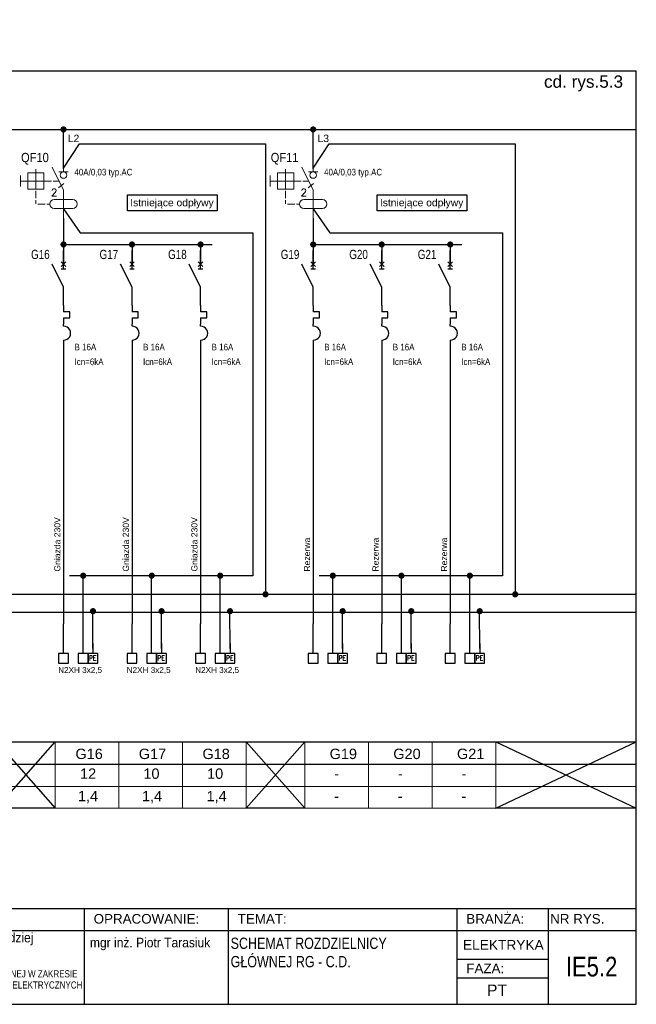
# Model space of a CAD drawing. Header units: millimetres. Extents: x 83969 to 164243, y -22860 to 4849.
# Tile 12 of 116: x 163559 to 163609, y -22670 to -22590. Entities that reach past the tile are written whole.
import ezdxf
from ezdxf.enums import TextEntityAlignment as Align

# ---------------------------------------------------------------- set-up
doc = ezdxf.new("R2010")
doc.units = ezdxf.units.MM
doc.linetypes.add('DASHED', pattern=[19.05, 12.7, -6.35])
doc.layers.get('0').update_dxf_attribs({"color": 251, "lineweight": 0})
for name, color, linetype in [('! GB N', 5, 'Continuous'), ('! GB Odbiory', 7, 'Continuous'), ('! GB Opis', 7, 'Continuous'), ('! GB PE', 96, 'Continuous'), ('! GB Przewody', 7, 'Continuous'), ('! GB Zabezpieczenia', 7, 'Continuous'), ('!TABELKA', 7, 'Continuous'), ('1', 7, 'Continuous'), ('2DE_TXTART', 7, 'Continuous'), ('2DE_TXTCAR', 7, 'Continuous'), ('2DE_TXTFUN', 7, 'Continuous'), ('2DE_TXTLNK', 7, 'Continuous'), ('2DE_TXTMAN', 7, 'Continuous'), ('2DE_TXTNUM', 7, 'Continuous'), ('2DE_TXTORD', 7, 'Continuous'), ('2DE_TXTOTH', 7, 'Continuous'), ('2DE_TXTPFN', 7, 'Continuous'), ('2DE_TXTPIN', 7, 'Continuous'), ('B_strefy', 253, 'Continuous'), ('ROZDZIELNICE', 7, 'Continuous')]:
    doc.layers.add(name, color=color, linetype=linetype)
for name, color, linetype, lineweight in [('2DE_OBJ_Hager', 7, 'Continuous', 18), ('E_schematy 2', 3, 'Continuous', 20), ('E_TXT', 3, 'Continuous', 25), ('TABELA', 7, 'Continuous', 0)]:
    doc.layers.add(name, color=color, linetype=linetype, lineweight=lineweight)
doc.styles.add('Arial', font='arial.ttf')
doc.styles.add('CP_ATTR', font='ROMANS.SHX')
doc.styles.add('CP_ELATT', font='cp_simplex.shx')
doc.styles.add('CP_ELATT_IT', font='cp_simplex.shx', dxfattribs={"oblique": 15})
doc.styles.add('Romans', font='romans.shx', dxfattribs={"width": 0.8})
doc.styles.get("Standard").update_dxf_attribs({"font": 'arial.ttf'})

# ---------------------------------------------------------------- blocks, each defined once
blk = doc.blocks.new('ramka A4')
at = {"linetype": 'ByBlock', "ltscale": 10}
blk.add_line((7.46, 199.45), (7.46, 205.66), dxfattribs=at)
for p, q in [((0.08, 0), (0.08, 195)), ((0.08, 195), (287.46, 195)), ((287.46, 0), (287.46, 195)), ((0.08, 20), (287.46, 20)), ((89.13, 20), (89.13, 0)), ((130.5, 20), (130.5, 0)), ((172.08, 20), (172.08, 0)), ((202.17, 20), (202.17, 0)), ((249.93, 20), (249.93, 0)), ((269.04, 20), (269.04, 0)), ((0.08, 15.39), (287.46, 15.39)), ((0.08, 0), (287.46, 0))]:
    blk.add_line(p, q)
for points in [[(249.93, 9.44), (269.04, 9.44)], [(249.93, 5.53), (269.04, 5.53)]]:
    blk.add_lwpolyline(points)
at = {"layer": '!TABELKA', "style": 'Arial'}
for s, height, width, p in [('DOSTOSOWANIE BUDYNKU DO OBOWIĄZUJĄCYCH PRZEPISÓW  Z ZAKRESU ', 1.9, 0.8, (1.3, 12.7)), ('mgr inż. Ireneusz Lewczuk', 2, 0.9, (89.41, 12.16)), ('mgr inż. Wiesław Kołodziej', 2, 0.9, (131.59, 12.94)), ('OCHRONY P.POŻ  w ramach zadania p/n:  „Modernizacja obiektów użytkowanych przez ', 1.9, 0.8, (1.3, 10.19)), ('mgr inż. Piotr Tarasiuk', 2, 0.9, (173.3, 11.9)), ('MAZ/0390/POOE/08', 2, 0.9, (89.3, 8.42)), ('MAZ/0315/POOE/15', 2, 0.9, (131.47, 9.06)), ('Mazowiecki Urząd Wojewódzki w Warszawie” ul. 11go Listopada 2; 05-220 Zielonka ', 1.9, 0.8, (1.3, 7.67)), ('DZ. EW. NR 7; 8; 9; 10; 11; 12; 13; 14 obr. 5-20-07 nr obrębu: 0030; nazwa jedn: 143404_1', 1.9, 0.8, (1.3, 4.84)), ('W SPECJALNOŚCI INSTALACYJNEJ W ZAKRESIE ', 1.5, 0.8, (89.57, 5.62)), ('W SPECJALNOŚCI INSTALACYJNEJ W ZAKRESIE ', 1.5, 0.8, (131.3, 5.62)), ('SIECI, INSTALACJI I URZĄDZEŃ ELEKTRYCZNYCH ', 1.5, 0.8, (89.57, 3.29)), ('SIECI, INSTALACJI I URZĄDZEŃ ELEKTRYCZNYCH ', 1.5, 0.8, (131.3, 3.29)), ('I ELEKTROENERGETYCZNYCH', 1.5, 0.8, (89.57, 1.22)), ('I ELEKTROENERGETYCZNYCH', 1.5, 0.8, (131.3, 1.22))]:
    blk.add_text(s, height=height, dxfattribs=dict(at, width=width)).set_placement(p)
at = {"style": 'Arial'}
for s, p in [('OBIEKT:', (1.49, 16.86)), ('PROJEKTANT:', (91.09, 16.86)), ('SPRZWDZAJĄCY:', (132.8, 16.86)), ('OPRACOWANIE:', (174.08, 16.86)), ('TEMAT:', (204.17, 16.86)), ('BRANŻA:', (251.93, 16.86)), ('NR RYS.', (269.46, 16.86)), ('FAZA:', (251.94, 6.5))]:
    blk.add_text(s, height=2, dxfattribs=at).set_placement(p)
blk = doc.blocks.new('cpelv_niec07_ns0026h')
for p, q in [((0, 2.5), (0, 7.5)), ((0, -2.5), (-3.12, 3.75)), ((0.62, 4.38), (-0.63, 3.12)), ((-0.63, 4.38), (0.62, 3.12)), ((-0.63, 2.5), (0.62, 2.5)), ((0, -7.5), (0, -2.5)), ((0, -7.5), (0, -9.15)), ((1.7, -9.15), (0, -9.15)), ((1.7, -10.85), (1.7, -9.15)), ((0, -10.85), (1.7, -10.85)), ((0, -10.85), (0, -12.5)), ((0, -13.12), (0, -12.5)), ((0, -16.87), (0, -17.5))]:
    blk.add_line(p, q)
at = {"linetype": 'Continuous'}
blk.add_line((0, -17.5), (0, -22.5), dxfattribs=at)
blk.add_arc((0.06, -15), 1.88, 268.2798, 91.7202)
at = {"linetype": 'ByBlock', "style": 'CP_ELATT_IT', "flags": 9}
for tag in ['VOLTAGE', 'IP', 'CURRENT', 'EL-STATUS', 'POWER', 'PRODUCT-TYPE', 'NUMBER', 'GROUP', 'NAME']:
    blk.add_attdef(tag, (1, 0.94), '', height=0.1, dxfattribs=at)
at = {"layer": '2DE_TXTART', "linetype": 'ByBlock', "style": 'CP_ELATT', "width": 0.9, "flags": 8}
blk.add_attdef('ARTICLE', (3, 5.14), '', height=1.8, dxfattribs=at)
at = {"layer": '2DE_TXTCAR', "linetype": 'ByBlock', "style": 'CP_ELATT', "width": 0.8, "flags": 8}
blk.add_attdef('CHARACTER', text='', height=2.5, dxfattribs=at).set_placement((-4, -6.86), align=Align.RIGHT)
at = {"layer": '2DE_TXTFUN', "linetype": 'ByBlock', "style": 'CP_ELATT', "width": 0.9, "flags": 8}
blk.add_attdef('FUNCTION', (3, -3.86), '', height=1.8, dxfattribs=at)
at = {"layer": '2DE_TXTLNK', "linetype": 'ByBlock', "style": 'CP_ELATT_IT', "oblique": 15, "width": 0.8, "flags": 8}
blk.add_attdef('LINK', text='', height=2.5, dxfattribs=at).set_placement((-4, -10.86), align=Align.RIGHT)
at = {"layer": '2DE_TXTMAN', "linetype": 'ByBlock', "style": 'CP_ELATT', "width": 0.9, "flags": 8}
blk.add_attdef('PRODUCER', (3, 2.14), '', height=1.8, dxfattribs=at)
at = {"layer": '2DE_TXTNUM', "linetype": 'ByBlock', "style": 'CP_ELATT', "width": 0.8, "flags": 8}
blk.add_attdef('TAG', text='', height=2.5, dxfattribs=at).set_placement((-4, 5.14), align=Align.RIGHT)
at = {"layer": '2DE_TXTORD', "linetype": 'ByBlock', "style": 'CP_ELATT', "width": 0.9, "flags": 8}
blk.add_attdef('ORDER-NO', (3, -0.86), '', height=1.8, dxfattribs=at)
at = {"layer": '2DE_TXTOTH', "linetype": 'ByBlock', "style": 'CP_ELATT', "width": 0.9, "flags": 8}
blk.add_attdef('OTHER', (3, -6.86), '', height=1.8, dxfattribs=at)
at = {"layer": '2DE_TXTPFN', "linetype": 'ByBlock', "style": 'CP_ELATT', "width": 0.8, "flags": 8}
blk.add_attdef('CF1', (0.5, 8), '', height=1.8, dxfattribs=at)
blk.add_attdef('CF2', text='', height=1.8, dxfattribs=at).set_placement((0.5, -23), align=Align.TOP_LEFT)
at = {"layer": '2DE_TXTPIN', "linetype": 'ByBlock', "style": 'CP_ELATT', "width": 0.8, "flags": 8}
blk.add_attdef('CP1', (-0.8, 5.5), '', height=1.8, rotation=90, dxfattribs=at)
blk.add_attdef('CP2', text='', height=1.8, rotation=90, dxfattribs=at).set_placement((-0.8, -20.5), align=Align.RIGHT)
blk = doc.blocks.new('A$C61F7E6F3')
blk.add_line((-37.5, 0), (37.5, 0))
blk.add_circle((0, -26.5), 26.5)
blk = doc.blocks.new('cpelv_eiec07_ns0023_p1')
for p, q in [((0, 7.5), (0, 2.5)), ((-7.5, 2.2), (-7.5, 3.2)), ((0, -2.5), (-3.12, 3.75)), ((-11.7, 1.5), (-11.7, -1.5)), ((-11.7, 0), (-9.7, 0)), ((-9.7, 0), (-5.3, 0)), ((-7.5, 2.2), (-7.5, -2.2)), ((-5.3, 0), (-3.3, 0)), ((-2.8, 0), (-1.25, 0)), ((-1.36, -1.85), (0.11, -0.65)), ((0, -2.5), (0, -10)), ((-7.5, -4.7), (-7.5, -2.7)), ((-7.5, -6.2), (-7.5, -5.2)), ((-2.5, -5), (2.5, -5)), ((-7, -6.25), (-5, -6.25)), ((-4.5, -6.25), (-3.75, -6.25)), ((2.5, -7.5), (-2.5, -7.5))]:
    blk.add_line(p, q)
blk.add_lwpolyline([(-9.7, -2.2), (-5.3, -2.2), (-5.3, 2.2), (-9.7, 2.2)], close=True)
for centre, start, end in [((-2.5, -6.25), 90, 270), ((2.5, -6.25), 270, 90)]:
    blk.add_arc(centre, 1.25, start, end)
at = {"xscale": 0.03333333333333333, "yscale": 0.03333333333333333, "zscale": 0.03333333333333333}
blk.add_blockref('A$C61F7E6F3', (0, 2.5), dxfattribs=at)
at = {"style": 'CP_ATTR'}
blk.add_text('2', height=2, dxfattribs=at).set_placement((-3.4, -4.09))
at = {"linetype": 'ByBlock', "style": 'CP_ELATT', "flags": 9}
for tag in ['VOLTAGE', 'TEXT_01', 'NAME', 'GROUP', 'NUMBER', 'PRODUCT-TYPE', 'POWER', 'EL-STATUS', 'CURRENT', 'IP', 'PRODUCER']:
    blk.add_attdef(tag, (1, -1.56), '', height=0.1, dxfattribs=at)
at = {"layer": '2DE_TXTART', "linetype": 'ByBlock', "style": 'CP_ELATT', "width": 0.6, "flags": 8}
for tag, p in [('ARTICLE', (4, 3.55)), ('ARTICLE-1', (4, 0.55)), ('ARTICLE-2', (4, -2.45))]:
    blk.add_attdef(tag, p, '', height=1.8, dxfattribs=at)
at = {"layer": '2DE_TXTCAR', "linetype": 'ByBlock', "style": 'CP_ELATT', "width": 0.6, "flags": 8}
blk.add_attdef('CHARACTER', text='', height=1.8, dxfattribs=at).set_placement((-9, -5.45), align=Align.RIGHT)
at = {"layer": '2DE_TXTFUN', "linetype": 'ByBlock', "style": 'CP_ELATT', "width": 0.6, "flags": 8}
blk.add_attdef('FUNCTION', (4, -5.45), '', height=1.8, dxfattribs=at)
at = {"layer": '2DE_TXTLNK', "linetype": 'ByBlock', "style": 'CP_ELATT_IT', "oblique": 15, "width": 0.6, "flags": 8}
blk.add_attdef('LINK', text='', height=1.8, dxfattribs=at).set_placement((-9, -8.45), align=Align.RIGHT)
at = {"layer": '2DE_TXTNUM', "linetype": 'ByBlock', "style": 'CP_ELATT', "width": 0.6, "flags": 8}
blk.add_attdef('TAG', text='', height=2.5, dxfattribs=at).set_placement((-4, 5.14), align=Align.RIGHT)
at = {"layer": '2DE_TXTORD', "linetype": 'ByBlock', "style": 'CP_ELATT', "width": 0.6, "flags": 8}
blk.add_attdef('ORDER-NO', (4, 6.55), '', height=1.8, dxfattribs=at)
at = {"layer": '2DE_TXTOTH', "linetype": 'ByBlock', "style": 'CP_ELATT', "width": 0.6, "flags": 8}
blk.add_attdef('OTHER', (4, -8.45), '', height=1.8, dxfattribs=at)
at = {"layer": '2DE_TXTPFN', "linetype": 'ByBlock', "style": 'CP_ELATT', "width": 0.6, "flags": 8}
blk.add_attdef('CF1', (0.5, 8), '', height=1.8, dxfattribs=at)
blk.add_attdef('CF2', text='', height=1.8, dxfattribs=at).set_placement((0.5, -10.5), align=Align.TOP_LEFT)
at = {"layer": '2DE_TXTPIN', "linetype": 'ByBlock', "style": 'CP_ELATT', "width": 0.6, "flags": 8}
blk.add_attdef('CP1', (-0.8, 5.5), '', height=1.8, rotation=90, dxfattribs=at)
blk.add_attdef('CP2', text='', height=1.8, rotation=90, dxfattribs=at).set_placement((-0.8, -9), align=Align.RIGHT)
blk = doc.blocks.new('LISTWA 1_N_PE')
for p, q in [((0, -24), (0, 0)), ((16, -24), (16, -8)), ((24, -16), (24, -24))]:
    blk.add_line(p, q)
for points in [[(-4, -32), (4, -32), (4, -24), (-4, -24)], [(12, -32), (20, -32), (20, -24), (12, -24)], [(20, -32), (28, -32), (28, -24), (20, -24)]]:
    blk.add_lwpolyline(points, close=True)
at = {"style": 'Romans', "width": 0.8}
blk.add_text('PE', height=4, dxfattribs=at).set_placement((20.73, -29.79))
at = {"width": 0.75}
blk.add_attdef('N', (12.85, -30.3), '', height=4, dxfattribs=at)
for tag, p in [('PRZEWÓD', (-4.36, -39.93)), ('MOC', (6.8, -47.63))]:
    blk.add_attdef(tag, p, '', height=4.75)
at = {"flags": 4}
blk.add_attdef('NR ', (9.64, -55.59), '', height=4.75, dxfattribs=at)

msp = doc.modelspace()

# ---------------------------------------------------------------- linework, layer by layer
at = {"layer": '! GB N', "ltscale": 2}
msp.add_line((163497.286, -22636.885), (163609.396, -22636.885), dxfattribs=at)
at = {"layer": '! GB N'}
for points in [[(163562.718, -22602.171), (163564.012, -22600.173), (163579.177, -22600.175), (163579.182, -22636.714)], [(163583.065, -22602.171), (163584.359, -22600.173), (163599.523, -22600.175), (163599.529, -22636.714)], [(163562.718, -22605.484), (163564.072, -22607.438), (163578.152, -22607.438), (163578.152, -22635.368), (163563.194, -22635.368)], [(163583.065, -22605.484), (163584.419, -22607.438), (163598.499, -22607.438), (163598.499, -22635.368), (163583.54, -22635.368)]]:
    msp.add_lwpolyline(points, dxfattribs=at)
at = {"layer": '! GB N', "color": 5, "linetype": 'DASHED', "ltscale": 2, "const_width": 0.25}
for points in [[(163564.196, -22635.365, 1), (163564.446, -22635.365, 1)], [(163569.779, -22635.365, 1), (163570.029, -22635.365, 1)], [(163575.363, -22635.365, 1), (163575.613, -22635.365, 1)], [(163584.542, -22635.365, 1), (163584.792, -22635.365, 1)], [(163590.126, -22635.365, 1), (163590.376, -22635.365, 1)], [(163595.71, -22635.365, 1), (163595.96, -22635.365, 1)], [(163579.057, -22636.884, 1), (163579.307, -22636.884, 1)], [(163599.404, -22636.884, 1), (163599.654, -22636.884, 1)]]:
    msp.add_lwpolyline(points, format="xyb", close=True, dxfattribs=at)
at = {"layer": '! GB PE', "ltscale": 2}
msp.add_line((163497.286, -22638.327), (163609.396, -22638.327), dxfattribs=at)
at = {"layer": '! GB Przewody'}
for p, q in [((163562.718, -22600.966), (163562.718, -22598.977)), ((163562.718, -22602.219), (163562.718, -22599.102)), ((163583.065, -22600.966), (163583.065, -22598.977)), ((163583.065, -22602.219), (163583.065, -22599.102)), ((163562.718, -22606.234), (163562.718, -22609.99)), ((163583.065, -22606.234), (163583.065, -22609.99)), ((163562.718, -22608.386), (163574.824, -22608.386)), ((163568.302, -22608.386), (163568.302, -22609.99)), ((163573.886, -22608.386), (163573.886, -22609.99)), ((163583.065, -22608.386), (163595.17, -22608.386)), ((163588.649, -22608.386), (163588.649, -22609.99)), ((163594.232, -22608.386), (163594.232, -22609.99)), ((163562.718, -22617.862), (163562.718, -22639.292)), ((163568.302, -22617.862), (163568.302, -22639.292)), ((163573.886, -22617.862), (163573.886, -22639.292)), ((163583.065, -22617.862), (163583.065, -22639.292)), ((163588.649, -22617.862), (163588.649, -22639.292)), ((163594.232, -22617.862), (163594.232, -22639.292))]:
    msp.add_line(p, q, dxfattribs=at)
at = {"layer": '! GB Przewody', "const_width": 0.25}
for points in [[(163562.593, -22599.013, 1), (163562.843, -22599.013, 1)], [(163582.94, -22599.013, 1), (163583.19, -22599.013, 1)], [(163562.593, -22608.386, 1), (163562.843, -22608.386, 1)], [(163568.177, -22608.386, 1), (163568.427, -22608.386, 1)], [(163573.761, -22608.386, 1), (163574.011, -22608.386, 1)], [(163582.94, -22608.386, 1), (163583.19, -22608.386, 1)], [(163588.524, -22608.386, 1), (163588.774, -22608.386, 1)], [(163594.107, -22608.386, 1), (163594.357, -22608.386, 1)], [(163564.999, -22638.258, 1), (163565.249, -22638.258, 1)], [(163570.583, -22638.258, 1), (163570.833, -22638.258, 1)], [(163576.167, -22638.258, 1), (163576.417, -22638.258, 1)], [(163585.346, -22638.258, 1), (163585.596, -22638.258, 1)], [(163590.929, -22638.258, 1), (163591.179, -22638.258, 1)], [(163596.513, -22638.258, 1), (163596.763, -22638.258, 1)]]:
    msp.add_lwpolyline(points, format="xyb", close=True, dxfattribs=at)
at = {"layer": '! GB Przewody'}
for points in [[(163497.317, -22599.031), (163609.396, -22599.031)], [(163564.318, -22640.092), (163564.318, -22635.365)], [(163569.902, -22640.092), (163569.902, -22635.365)], [(163575.486, -22640.092), (163575.486, -22635.365)], [(163584.665, -22640.092), (163584.665, -22635.365)], [(163590.249, -22640.092), (163590.249, -22635.365)], [(163595.832, -22640.092), (163595.832, -22635.365)], [(163565.118, -22641.292), (163565.112, -22638.197)], [(163570.702, -22641.292), (163570.695, -22638.197)], [(163576.286, -22641.292), (163576.279, -22638.197)], [(163585.465, -22641.292), (163585.458, -22638.197)], [(163591.049, -22641.292), (163591.042, -22638.197)], [(163596.632, -22641.292), (163596.625, -22638.197)]]:
    msp.add_lwpolyline(points, dxfattribs=at)
at = {"layer": 'B_strefy', "color": 7, "linetype": 'Continuous'}
msp.add_line((163497.317, -22650.71), (163609.396, -22650.71), dxfattribs=at)
at = {"layer": 'E_schematy 2', "color": 7, "linetype": 'Continuous'}
for p, q in [((163562.034, -22648.905), (163562.034, -22654.306)), ((163567.222, -22648.905), (163567.222, -22654.271)), ((163567.222, -22648.905), (163567.222, -22654.306)), ((163572.41, -22648.905), (163572.41, -22654.271)), ((163572.41, -22648.905), (163572.41, -22654.306)), ((163577.598, -22648.905), (163577.598, -22654.271)), ((163577.598, -22648.905), (163577.598, -22654.306)), ((163582.38, -22648.905), (163582.38, -22654.306)), ((163587.568, -22648.905), (163587.568, -22654.271)), ((163587.568, -22648.905), (163587.568, -22654.306)), ((163592.756, -22648.905), (163592.756, -22654.271)), ((163592.756, -22648.905), (163592.756, -22654.306)), ((163597.944, -22648.905), (163597.944, -22654.271)), ((163597.944, -22648.905), (163597.944, -22654.306)), ((163497.317, -22650.71), (163609.396, -22650.71)), ((163497.317, -22650.71), (163609.396, -22650.71)), ((163497.317, -22652.54), (163609.396, -22652.54)), ((163497.317, -22654.306), (163609.396, -22654.306))]:
    msp.add_line(p, q, dxfattribs=at)
at = {"layer": 'ROZDZIELNICE'}
for points in [[(163567.934, -22604.349), (163575.236, -22604.349), (163575.236, -22605.639), (163567.934, -22605.639)], [(163588.28, -22604.349), (163595.582, -22604.349), (163595.582, -22605.639), (163588.28, -22605.639)]]:
    msp.add_lwpolyline(points, close=True, dxfattribs=at)
for points in [[(163497.317, -22648.905), (163609.396, -22648.905)], [(163557.251, -22648.905), (163562.034, -22654.306), (163557.251, -22654.306), (163562.034, -22648.905)], [(163577.598, -22648.905), (163582.38, -22654.306), (163577.598, -22654.306), (163582.38, -22648.905)], [(163597.944, -22648.905), (163609.396, -22654.306), (163597.944, -22654.306), (163609.396, -22648.905)]]:
    msp.add_lwpolyline(points, dxfattribs=at)

# ---------------------------------------------------------------- block references
at = {"layer": '! GB Odbiory'}
ref = msp.add_blockref('LISTWA 1_N_PE', (163562.718, -22639.292), dxfattribs=dict(at, xscale=0.1, yscale=0.1, zscale=0.1))
ref.add_attrib('PRZEWÓD', 'N2XH 3x2,5', (163562.283, -22643.285), dxfattribs={"layer": '0', "height": 0.4752, "style": 'Arial'})
ref = msp.add_blockref('LISTWA 1_N_PE', (163568.302, -22639.292), dxfattribs=dict(at, xscale=0.1, yscale=0.1, zscale=0.1))
ref.add_attrib('PRZEWÓD', 'N2XH 3x2,5', (163567.866, -22643.285), dxfattribs={"layer": '0', "height": 0.4752, "style": 'Arial'})
ref = msp.add_blockref('LISTWA 1_N_PE', (163573.886, -22639.292), dxfattribs=dict(at, xscale=0.1, yscale=0.1, zscale=0.1))
ref.add_attrib('PRZEWÓD', 'N2XH 3x2,5', (163573.45, -22643.286), dxfattribs={"layer": '0', "height": 0.4752, "style": 'Arial'})
at = {"layer": '! GB Odbiory', "xscale": 0.1, "yscale": 0.1, "zscale": 0.1}
for p in [(163583.065, -22639.292), (163588.649, -22639.292), (163594.232, -22639.292)]:
    msp.add_blockref('LISTWA 1_N_PE', p, dxfattribs=at)
at = {"layer": '! GB Zabezpieczenia'}
ref = msp.add_blockref('cpelv_niec07_ns0026h', (163562.718, -22611.115), dxfattribs=dict(at, xscale=0.3, yscale=0.3, zscale=0.3))
ref.add_attrib('TAG', 'G16', dxfattribs={"layer": '2DE_TXTNUM', "color": 7, "linetype": 'ByBlock', "height": 0.75, "style": 'CP_ELATT', "width": 0.8, "flags": 8}).set_placement((163561.59, -22609.572), align=Align.RIGHT)
ref.add_attrib('ARTICLE', 'B 16A', (163563.618, -22617.012), dxfattribs={"layer": '2DE_TXTART', "color": 7, "linetype": 'ByBlock', "height": 0.54, "style": 'CP_ELATT', "width": 0.9, "flags": 8})
ref.add_attrib('PRODUCER', 'Icn=6kA', (163563.618, -22618.211), dxfattribs={"layer": '2DE_TXTMAN', "color": 7, "linetype": 'ByBlock', "height": 0.54, "style": 'CP_ELATT', "width": 0.9, "flags": 8})
ref = msp.add_blockref('cpelv_niec07_ns0026h', (163568.302, -22611.115), dxfattribs=dict(at, xscale=0.3, yscale=0.3, zscale=0.3))
ref.add_attrib('TAG', 'G17', dxfattribs={"layer": '2DE_TXTNUM', "color": 7, "linetype": 'ByBlock', "height": 0.75, "style": 'CP_ELATT', "width": 0.8, "flags": 8}).set_placement((163567.174, -22609.572), align=Align.RIGHT)
ref.add_attrib('ARTICLE', 'B 16A', (163569.202, -22617.012), dxfattribs={"layer": '2DE_TXTART', "color": 7, "linetype": 'ByBlock', "height": 0.54, "style": 'CP_ELATT', "width": 0.9, "flags": 8})
ref.add_attrib('PRODUCER', 'Icn=6kA', (163569.202, -22618.211), dxfattribs={"layer": '2DE_TXTMAN', "color": 7, "linetype": 'ByBlock', "height": 0.54, "style": 'CP_ELATT', "width": 0.9, "flags": 8})
ref = msp.add_blockref('cpelv_niec07_ns0026h', (163573.886, -22611.115), dxfattribs=dict(at, xscale=0.3, yscale=0.3, zscale=0.3))
ref.add_attrib('TAG', 'G18', dxfattribs={"layer": '2DE_TXTNUM', "color": 7, "linetype": 'ByBlock', "height": 0.75, "style": 'CP_ELATT', "width": 0.8, "flags": 8}).set_placement((163572.757, -22609.572), align=Align.RIGHT)
ref.add_attrib('ARTICLE', 'B 16A', (163574.786, -22617.012), dxfattribs={"layer": '2DE_TXTART', "color": 7, "linetype": 'ByBlock', "height": 0.54, "style": 'CP_ELATT', "width": 0.9, "flags": 8})
ref.add_attrib('PRODUCER', 'Icn=6kA', (163574.786, -22618.211), dxfattribs={"layer": '2DE_TXTMAN', "color": 7, "linetype": 'ByBlock', "height": 0.54, "style": 'CP_ELATT', "width": 0.9, "flags": 8})
ref = msp.add_blockref('cpelv_niec07_ns0026h', (163583.065, -22611.115), dxfattribs=dict(at, xscale=0.3, yscale=0.3, zscale=0.3))
ref.add_attrib('TAG', 'G19', dxfattribs={"layer": '2DE_TXTNUM', "color": 7, "linetype": 'ByBlock', "height": 0.75, "style": 'CP_ELATT', "width": 0.8, "flags": 8}).set_placement((163581.936, -22609.572), align=Align.RIGHT)
ref.add_attrib('ARTICLE', 'B 16A', (163583.965, -22617.012), dxfattribs={"layer": '2DE_TXTART', "color": 7, "linetype": 'ByBlock', "height": 0.54, "style": 'CP_ELATT', "width": 0.9, "flags": 8})
ref.add_attrib('PRODUCER', 'Icn=6kA', (163583.965, -22618.211), dxfattribs={"layer": '2DE_TXTMAN', "color": 7, "linetype": 'ByBlock', "height": 0.54, "style": 'CP_ELATT', "width": 0.9, "flags": 8})
ref = msp.add_blockref('cpelv_niec07_ns0026h', (163588.649, -22611.115), dxfattribs=dict(at, xscale=0.3, yscale=0.3, zscale=0.3))
ref.add_attrib('TAG', 'G20', dxfattribs={"layer": '2DE_TXTNUM', "color": 7, "linetype": 'ByBlock', "height": 0.75, "style": 'CP_ELATT', "width": 0.8, "flags": 8}).set_placement((163587.52, -22609.572), align=Align.RIGHT)
ref.add_attrib('ARTICLE', 'B 16A', (163589.549, -22617.012), dxfattribs={"layer": '2DE_TXTART', "color": 7, "linetype": 'ByBlock', "height": 0.54, "style": 'CP_ELATT', "width": 0.9, "flags": 8})
ref.add_attrib('PRODUCER', 'Icn=6kA', (163589.549, -22618.211), dxfattribs={"layer": '2DE_TXTMAN', "color": 7, "linetype": 'ByBlock', "height": 0.54, "style": 'CP_ELATT', "width": 0.9, "flags": 8})
ref = msp.add_blockref('cpelv_niec07_ns0026h', (163594.232, -22611.115), dxfattribs=dict(at, xscale=0.3, yscale=0.3, zscale=0.3))
ref.add_attrib('TAG', 'G21', dxfattribs={"layer": '2DE_TXTNUM', "color": 7, "linetype": 'ByBlock', "height": 0.75, "style": 'CP_ELATT', "width": 0.8, "flags": 8}).set_placement((163593.104, -22609.572), align=Align.RIGHT)
ref.add_attrib('ARTICLE', 'B 16A', (163595.132, -22617.012), dxfattribs={"layer": '2DE_TXTART', "color": 7, "linetype": 'ByBlock', "height": 0.54, "style": 'CP_ELATT', "width": 0.9, "flags": 8})
ref.add_attrib('PRODUCER', 'Icn=6kA', (163595.132, -22618.211), dxfattribs={"layer": '2DE_TXTMAN', "color": 7, "linetype": 'ByBlock', "height": 0.54, "style": 'CP_ELATT', "width": 0.9, "flags": 8})
at = {"layer": '!TABELKA', "xscale": 0.3900000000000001, "yscale": 0.3900000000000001, "zscale": 0.3900000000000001}
msp.add_blockref('ramka A4', (163497.286, -22670.283), dxfattribs=at)
at = {"layer": '2DE_OBJ_Hager'}
ref = msp.add_blockref('cpelv_eiec07_ns0023_p1', (163562.718, -22603.216), dxfattribs=dict(at, xscale=0.3, yscale=0.3, zscale=0.3))
ref.add_attrib('ARTICLE', '40A/0,03 typ.AC', (163563.605, -22602.762), dxfattribs={"layer": '2DE_TXTART', "linetype": 'ByBlock', "height": 0.54, "style": 'CP_ELATT', "width": 0.9, "flags": 8})
ref.add_attrib('TAG', 'QF10', dxfattribs={"layer": '2DE_TXTNUM', "linetype": 'ByBlock', "height": 0.75, "style": 'CP_ELATT', "width": 0.9, "flags": 8}).set_placement((163561.518, -22601.675), align=Align.RIGHT)
ref = msp.add_blockref('cpelv_eiec07_ns0023_p1', (163583.065, -22603.216), dxfattribs=dict(at, xscale=0.3, yscale=0.3, zscale=0.3))
ref.add_attrib('ARTICLE', '40A/0,03 typ.AC', (163583.951, -22602.762), dxfattribs={"layer": '2DE_TXTART', "linetype": 'ByBlock', "height": 0.54, "style": 'CP_ELATT', "width": 0.9, "flags": 8})
ref.add_attrib('TAG', 'QF11', dxfattribs={"layer": '2DE_TXTNUM', "linetype": 'ByBlock', "height": 0.75, "style": 'CP_ELATT', "width": 0.9, "flags": 8}).set_placement((163581.865, -22601.675), align=Align.RIGHT)

# ---------------------------------------------------------------- texts
at = {"layer": '! GB Opis', "style": 'Arial'}
msp.add_text('cd. rys.5.3', height=1, dxfattribs=at).set_placement((163608.318, -22595.617), align=Align.RIGHT)
for s, p in [('Gniazda 230V', (163562.466, -22635.03)), ('Gniazda 230V', (163568.049, -22635.029)), ('Gniazda 230V', (163573.633, -22635.029)), ('Rezerwa', (163582.812, -22635.03)), ('Rezerwa', (163588.396, -22635.029)), ('Rezerwa', (163593.98, -22635.029))]:
    msp.add_text(s, height=0.5, rotation=90, dxfattribs=at).set_placement(p)
at = {"layer": '! GB Zabezpieczenia', "color": 1, "linetype": 'Continuous', "style": 'Arial'}
for s, p in [('L2', (163563.074, -22600.043)), ('L3', (163583.42, -22600.043))]:
    msp.add_text(s, height=0.6, dxfattribs=at).set_placement(p)
at = {"layer": '1', "color": 1}
for p in [(163568.155, -22605.272), (163588.501, -22605.272)]:
    msp.add_text('Istniejące odpływy', height=0.6, dxfattribs=at).set_placement(p)
at = {"layer": 'E_TXT', "color": 7, "linetype": 'Continuous', "style": 'Arial'}
for s, height, p in [('G16', 0.8438, (163563.692, -22650.303)), ('G17', 0.8438, (163568.855, -22650.303)), ('G18', 0.8438, (163574.043, -22650.303)), ('G19', 0.8438, (163584.406, -22650.303)), ('G20', 0.8438, (163589.594, -22650.303)), ('G21', 0.8438, (163594.782, -22650.303)), ('12', 0.8438, (163564.066, -22651.913)), ('10', 0.8438, (163569.23, -22651.913)), ('10', 0.8438, (163574.418, -22651.913)), ('-', 0.844, (163584.781, -22651.913)), ('-', 0.844, (163589.969, -22651.913)), ('-', 0.844, (163595.156, -22651.913)), ('1,4', 0.8438, (163563.893, -22653.744)), ('1,4', 0.8438, (163569.119, -22653.744)), ('1,4', 0.8438, (163574.376, -22653.744)), ('-', 0.844, (163584.776, -22653.744)), ('-', 0.844, (163589.964, -22653.744)), ('-', 0.844, (163595.152, -22653.744))]:
    msp.add_text(s, height=height, dxfattribs=at).set_placement(p)
at = {"layer": 'TABELA', "style": 'Arial'}
for s, height, width, p in [('SCHEMAT ROZDZIELNICY ', 0.92198, 0.79, (163576.338, -22665.773)), ('GŁÓWNEJ RG - C.D.', 0.92198, 0.79, (163576.338, -22667.267)), ('IE5.2', 1.6065, 0.8, (163603.656, -22668.016))]:
    msp.add_text(s, height=height, dxfattribs=dict(at, width=width)).set_placement(p)
for s, height, p in [('ELEKTRYKA', 0.8, (163595.268, -22665.838)), ('PT', 0.922, (163597.22, -22669.595))]:
    msp.add_text(s, height=height, dxfattribs=at).set_placement(p)

doc.saveas('drawing.dxf')
